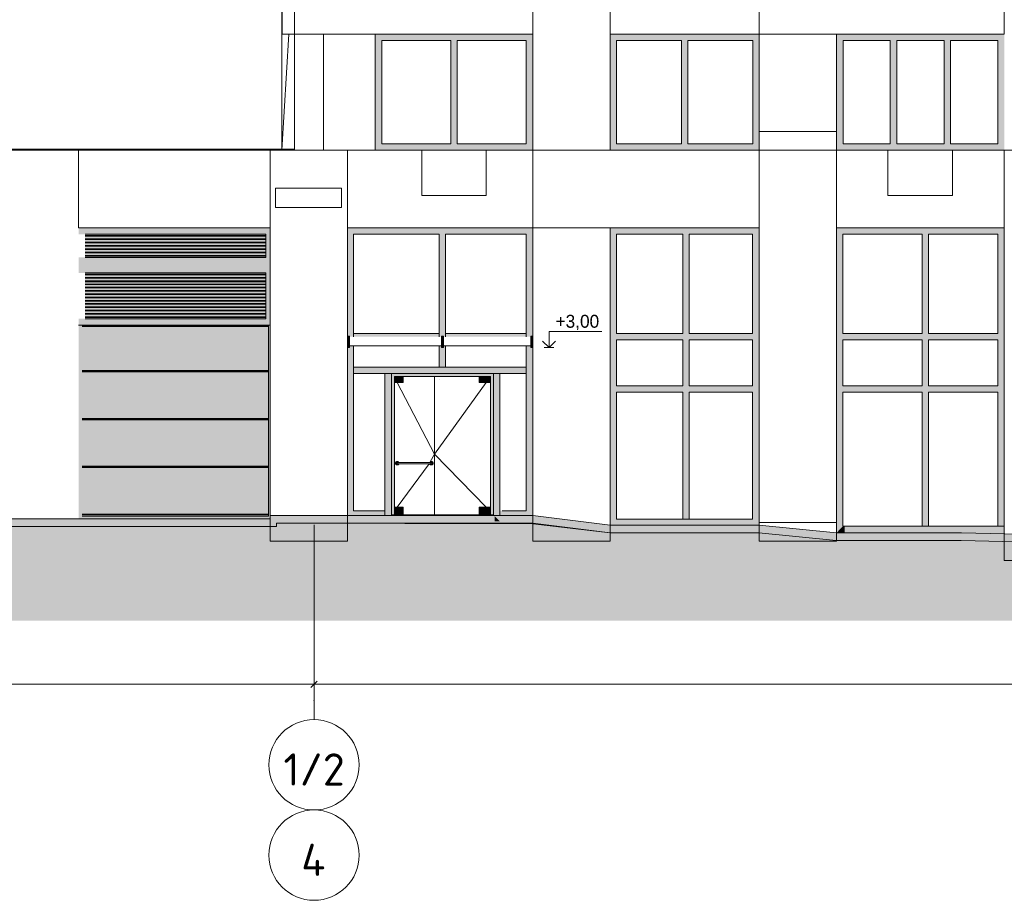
# Model space of a CAD drawing. Header units: millimetres. Extents: x -2957 to 750800, y -5565 to 168688.
# Tile 2 of 22: x 20364 to 35626, y -5565 to 8084. Entities that reach past the tile are written whole.
import ezdxf

# ---------------------------------------------------------------- set-up
doc = ezdxf.new("R2010")
doc.units = ezdxf.units.MM
doc.header["$MEASUREMENT"] = 0
doc.header["$XCLIPFRAME"] = 0
doc.linetypes.add('ACAD_ISO10W100', pattern=[18, 12, -3, 0, -3])
doc.linetypes.add('Штрихпунктирная', pattern=[6.702778, 3.527778, -1.763889, 0, -1.411111])
for name, color, linetype, lineweight in [('0_Ном._пера__1', 7, 'Continuous', 0), ('0_Ном._пера__120', 7, 'Continuous', 0), ('0_Ном._пера__141', 7, 'Continuous', 5), ('0_Ном._пера__19', 255, 'Continuous', 0), ('0_Ном._пера__2', 8, 'Continuous', 15), ('АР-1этаж_Ном._пера__1', 7, 'Continuous', 0), ('АР-Стены_внешние_.АР_Ном._пера__1', 7, 'Continuous', 0), ('АР-Чертеж-Размеры.АР_Ном._пера__1', 7, 'Continuous', 0)]:
    doc.layers.add(name, color=color, linetype=linetype, lineweight=lineweight)
for name, color, linetype, lineweight, true_color in [('0_Ном._пера__102', 7, 'Continuous', 5, 0xcccccc), ('0_Ном._пера__161', 7, 'Continuous', 13, 0x6a6a6a), ('АР-Стены_внешние_.АР_Ном._пера__161', 7, 'Continuous', 13, 0x6a6a6a)]:
    doc.layers.add(name, color=color, linetype=linetype, lineweight=lineweight, true_color=true_color)
doc.layers.add('АР-Чертеж-Размеры.АР', color=7, linetype='Continuous')
doc.styles.add('РЎР“Р•РќР•Р\xa0РР\xa0_РЎРўРР›Р¬_1', font='isocpeur.ttf')
doc.styles.add('РЎР“Р•РќР•Р\xa0РР\xa0_РЎРўРР›Р¬_2', font='GOST_Common.ttf')
doc.styles.add('РЎР“Р•РќР•Р\xa0РР\xa0_РЎРўРР›Р¬_3', font='GOTHIC.TTF')
doc.dimstyles.new('СГЕНЕРИР_СТИЛЬ__1', dxfattribs={"dimtxt": 400, "dimasz": 95, "dimexe": 0.18, "dimexo": 30000, "dimgap": 0, "dimtad": 1, "dimtih": 1, "dimtoh": 1, "dimlfac": 0.001, "dimzin": 0, "dimdsep": 46, "dimtxsty": 'РЎР“Р•РќР•Р\xa0РР\xa0_РЎРўРР›Р¬_2', "dimblk": 'ARROWHEAD_6', "dimblk1": 'ARROWHEAD_6', "dimblk2": 'ARROWHEAD_6', "dimcen": 0.09, "dimclrd": 7, "dimclre": 7, "dimclrt": 7, "dimadec": 0, "dimazin": 0, "dimtfac": 1, "dimtdec": 4, "dimtmove": 0, "dimatfit": 3, "dimfxl": 0, "dimtolj": 1, "dimtzin": 0, "dimarcsym": 0})
picture_1 = doc.add_image_def('image1.png', size_in_pixel=(882, 833))
picture_2 = doc.add_image_def('image2.png', size_in_pixel=(725, 814))
picture_3 = doc.add_image_def('image4.png', size_in_pixel=(734, 827))
picture_4 = doc.add_image_def('image5.png', size_in_pixel=(729, 823))

# ---------------------------------------------------------------- blocks, each defined once
blk = doc.blocks.new('*D2')
at = {"layer": 'АР-Чертеж-Размеры.АР_Ном._пера__1', "color": 7, "linetype": 'Continuous', "lineweight": 0}
for p, q in [((24927, -2735), (24927, -2123)), ((68847, -2735), (68847, -2123)), ((24852, -2216), (24927, -2216)), ((24977, -2166), (24877, -2266)), ((24927, -2216), (68847, -2216)), ((68897, -2166), (68797, -2266))]:
    blk.add_line(p, q, dxfattribs=at)
at = {"layer": 'АР-Чертеж-Размеры.АР_Ном._пера__1', "color": 7, "lineweight": 0, "insert": (46230, -2136), "char_height": 400, "attachment_point": 7, "style": 'РЎР“Р•РќР•Р\xa0РР\xa0_РЎРўРР›Р¬_2'}
blk.add_mtext('\\A1;{\\pql;\\fGOST Common|b0|i0|c204|p0;\\W1.000000;43,92}', dxfattribs=at)
blk = doc.blocks.new('ARROWHEAD_6')
at = {"color": 0, "linetype": 'Continuous', "lineweight": 0}
for p, q in [((0, 0), (-1, 0)), ((-0.5, -0.5), (0.5, 0.5))]:
    blk.add_line(p, q, dxfattribs=at)
blk = doc.blocks.new('*D6')
at = {"layer": 'АР-Чертеж-Размеры.АР_Ном._пера__1', "color": 7, "linetype": 'Continuous', "lineweight": 0}
for p, q in [((24927, -2310), (24927, 226)), ((12452, -2735), (12452, -2123)), ((12502, -2166), (12402, -2266)), ((12452, -2216), (24927, -2216)), ((24877, -2266), (24977, -2166)), ((24927, -2216), (25002, -2216))]:
    blk.add_line(p, q, dxfattribs=at)
at = {"layer": 'АР-Чертеж-Размеры.АР_Ном._пера__1', "color": 7, "lineweight": 0, "insert": (18073, -2136), "char_height": 400, "attachment_point": 7, "style": 'РЎР“Р•РќР•Р\xa0РР\xa0_РЎРўРР›Р¬_2'}
blk.add_mtext('\\A1;{\\pql;\\fGOST Common|b0|i0|c204|p0;\\W1.000000;12,48}', dxfattribs=at)
blk = doc.blocks.new('Линейный Размер_1_2', base_point=(28570, 3003))
at = {"layer": '0_Ном._пера__120', "color": 7, "linetype": 'Continuous', "lineweight": 0}
for p, q in [((28570, 3003), (28570, 3253)), ((28570, 3253), (29389, 3253)), ((28570, 3003), (28470, 3103)), ((28670, 3103), (28570, 3003)), ((28570, 3003), (28495, 3003)), ((28570, 3003), (28645, 3003))]:
    blk.add_line(p, q, dxfattribs=at)
at = {"layer": '0_Ном._пера__120', "color": 7, "lineweight": 0, "insert": (28670, 3273), "char_height": 200, "attachment_point": 7, "style": 'РЎР“Р•РќР•Р\xa0РР\xa0_РЎРўРР›Р¬_3'}
blk.add_mtext('\\A1;{\\pql;\\fCentury Gothic|b0|i0|c204|p0;\\W1.000000;+3,00}', dxfattribs=at)

msp = doc.modelspace()

# ---------------------------------------------------------------- hatches: boundary and pattern name
at = {"layer": '0_Ном._пера__1', "linetype": 'Continuous', "lineweight": 0}
msp.add_hatch(color=7, dxfattribs=at).paths.add_polyline_path([(72266.494, -900), (69306.024, -900), (68102.01, -850), (65826.06, -850), (61266.013, -700), (58817.624, -700), (57616.084, -650), (55116.034, -650), (46496.362, -200), (44809.438, -200), (42485.877, 0), (40542.313, 0), (34960.956, 130), (33025.749, 130), (31825.749, 249.966), (29515.484, 249.966), (28315.752, 399.957), (24246.425, 399.957), (24246.554, 350), (21142.335, 350), (17577.459, 350), (17577.459, 550), (13375.95, 550), (11939.362, 600), (11950.54, 900), (9010.063, 900), (9010.063, 1299.693), (5769.407, 1300), (5769.407, 1520), (3604.141, 1520), (2584.243, 1500), (-1426.912, 1600), (-2957.29, 1600), (-2957.29, 1480), (-1428.408, 1480), (2583.924, 1379.971), (3605.317, 1400), (5649.407, 1400), (5649.407, 1180.011), (8890.013, 1179.704), (8890.013, 780), (11819.362, 780), (11819.362, 484.104), (13373.862, 430), (17457.459, 430), (17457.459, 230), (21142.335, 230), (24344.494, 230), (24344.365, 279.957), (28315.737, 272.177), (29515.484, 129.966), (31819.766, 129.966), (33019.766, 10), (34959.559, 10), (40540.916, -120), (42480.722, -120), (44804.283, -320), (46493.232, -320), (55112.904, -770), (57616.084, -770), (58816.258, -820), (61264.04, -820), (65824.087, -970), (68099.519, -970), (69303.533, -1020), (72266.494, -1020)])
at = {"layer": '0_Ном._пера__161', "linetype": 'Continuous', "lineweight": 0, "true_color": 0x696969}
for points in [[(25875.997, 7759.999), (25975.975, 7759.999), (27045.975, 7759.999), (27145.975, 7759.999), (28215.975, 7759.999), (28315.763, 7759.999), (28315.763, 7860), (25875.997, 7859.999)], [(29515.99, 7760), (29615.99, 7760), (30620.987, 7760), (30720.987, 7760), (31725.985, 7760), (31825.984, 7760), (31825.984, 7860), (29515.99, 7860)], [(33125.985, 7760), (33859.325, 7760), (33959.325, 7760), (34692.666, 7760), (34792.666, 7760), (35526.007, 7760), (35626.007, 7760), (35626.007, 7860), (33025.985, 7860), (33025.985, 7760)], [(25875.997, 7760), (25875.997, 6160), (25975.975, 6160), (25975.975, 7760)], [(27145.975, 7760), (27045.975, 7760), (27045.975, 6160), (27145.975, 6160)], [(28215.975, 7760), (28215.975, 6159.999), (28315.763, 6159.999), (28315.763, 7760)], [(29615.99, 7760), (29515.99, 7760), (29515.99, 6160), (29615.99, 6160)], [(30720.987, 7760), (30620.987, 7760), (30620.987, 6160), (30720.987, 6160)], [(31825.984, 7760), (31725.985, 7760), (31725.985, 6160), (31825.983, 6160)], [(33125.985, 7760), (33025.985, 7760), (33025.985, 6160), (33125.985, 6160)], [(33959.325, 7760), (33859.325, 7760), (33859.325, 6160), (33959.325, 6160)], [(34792.666, 7760), (34692.666, 7760), (34692.666, 6160), (34792.666, 6160)], [(35526.007, 7760), (35526.007, 6160), (35626.007, 6160), (35626.007, 7760)], [(25875.997, 6159.999), (25875.997, 6060), (28315.763, 6060), (28315.763, 6159.999), (28215.975, 6159.999), (27145.975, 6159.999), (27045.975, 6159.999), (25975.975, 6159.999)], [(29515.99, 6160), (29515.99, 6060), (31825.983, 6060), (31825.983, 6160), (31725.985, 6160), (30720.987, 6160), (30620.987, 6160), (29615.99, 6160)], [(33025.985, 6160), (33025.985, 6060), (35626.007, 6060), (35626.007, 6160), (35526.007, 6160), (34792.666, 6160), (34692.666, 6160), (33959.325, 6160), (33859.325, 6160), (33125.985, 6160)], [(25540.188, 4860), (25446.157, 4860), (25446.157, 3177.762), (25475.703, 3177.762), (25475.703, 3176.913), (25475.703, 3169.164), (25540.188, 3169.164)], [(26614.145, 4860), (25540.188, 4860), (25540.188, 4760.353), (26614.145, 4760.353)], [(26614.145, 4860), (26614.145, 4760.353), (26966.488, 4760.353), (26966.488, 4860)], [(26966.488, 4760.353), (26866.488, 4760.353), (26866.488, 3169.164), (26901.488, 3169.164), (26901.488, 3178.23), (26931.488, 3178.23), (26931.488, 3169.164), (26966.488, 3169.164)], [(26966.488, 4860), (26966.488, 4760.353), (28215.752, 4760.353), (28215.752, 4860)], [(28215.752, 4860), (28215.752, 3169.164), (28291.722, 3169.164), (28291.722, 3177.159), (28291.722, 3177.762), (28315.752, 3177.762), (28315.752, 4860)], [(29515.484, 3178.115), (29515.483, 3169.517), (29617.517, 3169.517), (29617.517, 4859.999), (29515.484, 4859.999)], [(29617.517, 4759.999), (30641.474, 4759.999), (30641.474, 4859.999), (29617.517, 4859.999)], [(30741.474, 4860), (30641.474, 4860), (30641.474, 3169.517), (30641.474, 3122.568), (30741.474, 3122.568)], [(30741.474, 4759.999), (31725.539, 4759.999), (31725.539, 4859.999), (30741.474, 4859.999)], [(31725.539, 3222.567), (31803.426, 3222.567), (31825.539, 3222.567), (31825.539, 4860), (31725.539, 4860)], [(33025.626, 4860), (33025.626, 3169.831), (33055.626, 3169.831), (33125.626, 3169.831), (33125.626, 4860)], [(33125.626, 4860), (33125.626, 4760), (34350.675, 4760), (34350.675, 4860)], [(34350.675, 3169.831), (34350.675, 3122.568), (34450.675, 3122.568), (34450.675, 4860), (34350.675, 4860)], [(34450.675, 4760), (35625.749, 4760), (35625.749, 4860), (34450.675, 4860)], [(35525.749, 3222.568), (35625.749, 3222.568), (35625.749, 4760), (35525.749, 4760)], [(25540.188, 3222.567), (25540.188, 3169.164), (26614.145, 3169.164), (26614.145, 3222.567)], [(26614.145, 3222.567), (26614.145, 3169.164), (26866.488, 3169.164), (26866.488, 3222.567)], [(26966.488, 3222.567), (26966.488, 3169.164), (27844.145, 3169.164), (27844.145, 3222.567)], [(27844.145, 3222.567), (27844.145, 3169.164), (28215.752, 3169.164), (28215.752, 3222.567)], [(29617.517, 3222.567), (29617.517, 3122.568), (30641.474, 3122.568), (30641.474, 3222.567)], [(30741.474, 3222.567), (30741.474, 3122.568), (31725.539, 3122.568), (31725.539, 3222.567)], [(31725.539, 3222.567), (31725.539, 2361.035), (31825.539, 2361.035), (31825.539, 2714.127), (31825.539, 3222.567)], [(33125.626, 3222.568), (33125.626, 3122.568), (34350.675, 3122.568), (34350.675, 3222.568)], [(34450.675, 3222.568), (34450.675, 3122.568), (35626.134, 3122.568), (35626.134, 3222.568)], [(25476.157, 3177.762), (25446.157, 3177.762), (25446.157, 3169.032), (25446.157, 3036.526), (25476.157, 3036.526)], [(26901.488, 3178.23), (26901.488, 3036.526), (26931.488, 3036.526), (26931.488, 3178.23)], [(28285.752, 3177.762), (28285.752, 3036.526), (28315.752, 3036.526), (28315.752, 3155.82), (28315.752, 3177.762)], [(29515.484, 2361.035), (29617.517, 2361.035), (29617.517, 3169.517), (29515.484, 3169.517), (29515.484, 2714.127)], [(30641.474, 2739.359), (30641.474, 2411.035), (30741.474, 2411.035), (30741.474, 3122.568), (30641.474, 3122.568)], [(33025.626, 2714.441), (33025.626, 2646.314), (33125.626, 2646.314), (33125.626, 3172.568), (33025.626, 3172.568)], [(34350.675, 3122.568), (34350.675, 2411.349), (34450.675, 2411.349), (34450.675, 3122.568)], [(35625.749, 3122.568), (35525.749, 3122.568), (35525.749, 236.314), (35625.749, 236.314), (35625.749, 2714.441)], [(25446.157, 3002.695), (25476.157, 3002.695), (25476.157, 3036.526), (25446.157, 3036.526)], [(25476.157, 3002.695), (25446.157, 3002.695), (25446.157, 2361.035), (25540.188, 2361.035), (25540.188, 3027.927), (25476.157, 3027.927)], [(26866.488, 2699.957), (26966.379, 2699.957), (26966.488, 3027.927), (26931.488, 3027.927), (26931.488, 3002.695), (26901.488, 3002.695), (26901.488, 3027.927), (26866.488, 3027.927)], [(26901.488, 3002.695), (26931.488, 3002.695), (26931.488, 3036.526), (26901.488, 3036.526)], [(28291.722, 3027.927), (28215.752, 3027.927), (28215.752, 2361.035), (28315.752, 2361.035), (28315.752, 3002.695), (28291.722, 3002.695)], [(28285.752, 3002.695), (28315.752, 3002.695), (28315.752, 3036.526), (28285.752, 3036.526)], [(25540.188, 2599.957), (26966.488, 2599.957), (26966.488, 2699.957), (25540.188, 2699.957)], [(26126.488, 409.957), (26126.488, 2599.957), (26026.488, 2599.957), (26026.488, 409.957)], [(26126.488, 2599.957), (26171.488, 2554.957), (27661.488, 2554.957), (27706.488, 2599.957)], [(26126.488, 409.957), (26171.488, 409.957), (26171.488, 2554.957), (26126.488, 2599.957)], [(26966.488, 2599.957), (27844.145, 2599.957), (27844.145, 2699.957), (26966.488, 2699.957)], [(27706.488, 409.957), (27706.488, 2599.957), (27661.488, 2554.957), (27661.488, 409.957)], [(27725.451, 2599.957), (27706.488, 2599.957), (27706.488, 399.957), (27806.424, 399.957), (27806.424, 2599.957)], [(27844.145, 2699.957), (27844.145, 2599.957), (28215.752, 2599.957), (28215.752, 2699.957)], [(33125.626, 2646.314), (33025.626, 2646.314), (33025.626, 2361.349), (33125.626, 2311.349)], [(26171.488, 2554.957), (26171.488, 2459.957), (26308.988, 2459.957), (26308.988, 2554.957)], [(27486.488, 2459.957), (27661.488, 2459.957), (27661.488, 2554.957), (27486.488, 2554.957)], [(25446.157, 373.999), (25540.188, 473.999), (25540.188, 2361.035), (25446.157, 2361.035)], [(28315.752, 399.957), (28315.752, 2361.035), (28215.752, 2361.035), (28215.752, 473.999)], [(29517.517, 2361.035), (29517.517, 242.479), (29617.517, 342.479), (29617.517, 2361.035)], [(29617.517, 2311.035), (30741.474, 2311.035), (30741.474, 2411.035), (29617.517, 2411.035)], [(30741.474, 342.479), (30741.474, 2311.035), (30641.474, 2311.035), (30641.474, 342.479)], [(30741.474, 2311.035), (31725.539, 2311.035), (31725.539, 2411.035), (30741.474, 2411.035)], [(31825.539, 242.479), (31825.539, 2361.035), (31725.539, 2361.035), (31725.539, 342.479)], [(33125.626, 2311.349), (33025.626, 2361.349), (33025.749, 130), (33125.626, 236.314)], [(33125.626, 2411.349), (33125.626, 2311.349), (34350.675, 2311.349), (34350.675, 2411.349)], [(34350.675, 2311.349), (35525.749, 2311.349), (35525.749, 2411.349), (34350.675, 2411.349)], [(34450.675, 236.314), (34450.675, 2311.349), (34350.675, 2311.349), (34350.675, 236.314)], [(25446.202, 397.663), (26026.488, 392.878), (26026.488, 473.999), (25540.188, 473.999)], [(26171.488, 409.957), (26308.988, 409.957), (26308.988, 529.957), (26171.488, 529.957)], [(27486.488, 409.957), (27661.488, 409.957), (27661.488, 529.957), (27486.488, 529.957)], [(27806.424, 399.957), (28315.752, 399.957), (28215.752, 473.999), (27806.424, 473.999)], [(26026.488, 409.957), (26026.488, 399.957), (26495.451, 399.957), (26495.451, 409.957)], [(27706.488, 409.957), (26495.451, 409.957), (26495.451, 399.957), (27706.488, 399.957)], [(27716.488, 399.957), (27725.451, 390.994), (27725.451, 399.957)], [(27725.451, 390.994), (27725.451, 309.957), (27806.424, 309.957), (27806.424, 310.021)], [(29617.517, 342.479), (29517.517, 242.479), (30241.474, 242.479), (30241.474, 342.479)], [(30691.474, 342.479), (30241.474, 342.479), (30241.474, 242.479), (30691.474, 242.479)], [(30691.474, 342.479), (30691.474, 242.479), (31825.539, 242.479), (31725.539, 342.479)], [(33125.626, 236.314), (33025.749, 130), (33149.01, 130), (33149.01, 236.314)], [(33149.01, 130), (34379.01, 130), (34379.01, 236.314), (33149.01, 236.314)], [(34379.01, 236.314), (34379.01, 130), (34960.956, 130), (34960.956, 236.314)], [(34960.956, 236.314), (34960.956, 130), (35625.235, 114.528), (35625.749, 236.314)]]:
    msp.add_hatch(color=251, dxfattribs=at).paths.add_polyline_path(points)
at = {"layer": '0_Ном._пера__19', "linetype": 'Continuous', "lineweight": 0}
msp.add_hatch(color=255, dxfattribs=at).paths.add_polyline_path([(-1428.408, 1480), (-2957.29, 1480), (-2957.29, -1229.779), (72266.494, -1229.779), (72266.494, -1020), (69303.533, -1020), (68099.519, -970), (65824.087, -970), (61264.04, -820), (58816.258, -820), (57616.084, -770), (55112.904, -770), (46493.232, -320), (44804.283, -320), (42480.722, -120), (40540.916, -120), (34959.559, 10), (33019.766, 10), (31819.766, 129.966), (29515.484, 129.966), (28315.752, 279.957), (24344.365, 279.77), (24344.494, 230), (21142.335, 230), (17457.459, 230), (17457.459, 430), (13373.862, 430), (11819.362, 484.104), (11819.362, 780), (8890.013, 780), (8890.013, 1179.704), (5649.407, 1180.011), (5649.407, 1400), (3605.317, 1400), (2583.924, 1379.971)])
at = {"layer": 'АР-Стены_внешние_.АР_Ном._пера__161', "linetype": 'Continuous', "lineweight": 0, "true_color": 0x696969}
for points in [[(24178.168, 4760), (24246.426, 4760), (24246.426, 4860), (21278.168, 4860), (21278.168, 4760), (21378.168, 4760)], [(24178.168, 4760), (21378.168, 4760), (21378.168, 4739.26), (24178.168, 4739.26)], [(24178.168, 4399.648), (24246.426, 4399.648), (24246.426, 4760), (24178.168, 4760)], [(24178.168, 4729.26), (21378.168, 4729.26), (21378.168, 4687.782), (24178.168, 4687.782)], [(21378.168, 4677.782), (21378.168, 4636.303), (24178.168, 4636.303), (24178.168, 4677.782)], [(21378.168, 4584.824), (24178.168, 4584.824), (24178.168, 4626.303), (21378.168, 4626.303)], [(24178.168, 4574.824), (21378.168, 4574.824), (21378.168, 4533.345), (24178.168, 4533.345)], [(24178.168, 4523.345), (21378.168, 4523.345), (21378.168, 4481.866), (24178.168, 4481.866)], [(21378.168, 4430.387), (24178.168, 4430.387), (24178.168, 4471.866), (21378.168, 4471.866)], [(21378.168, 4399.648), (21278.168, 4399.648), (21278.168, 4260), (24246.426, 4260), (24246.426, 4399.648), (24178.168, 4399.648)], [(21378.168, 4420.387), (21378.168, 4399.648), (24178.168, 4399.648), (24178.168, 4420.387)], [(24178.168, 4160), (24246.426, 4160), (24246.426, 4260), (21278.168, 4260), (21278.168, 4160), (21378.168, 4160)], [(21378.168, 4160), (21378.168, 4139.643), (24178.168, 4139.643), (24178.168, 4160)], [(21378.168, 4088.929), (24178.168, 4088.929), (24178.168, 4129.643), (21378.168, 4129.643)], [(24178.168, 3450), (24246.426, 3450), (24246.426, 4160), (24178.168, 4160)], [(21378.168, 4038.214), (24178.168, 4038.214), (24178.168, 4078.929), (21378.168, 4078.929)], [(21378.168, 4019.119), (21378.168, 3987.5), (24178.168, 3987.5), (24178.168, 4019.119)], [(21378.168, 3936.786), (24178.168, 3936.786), (24178.168, 3977.5), (21378.168, 3977.5)], [(21378.168, 3886.071), (24178.168, 3886.071), (24178.168, 3926.786), (21378.168, 3926.786)], [(21378.168, 3835.357), (24178.168, 3835.357), (24178.168, 3876.071), (21378.168, 3876.071)], [(21378.168, 3784.643), (24178.168, 3784.643), (24178.168, 3825.357), (21378.168, 3825.357)], [(21378.168, 3733.929), (24178.168, 3733.929), (24178.168, 3774.643), (21378.168, 3774.643)], [(24178.168, 3723.929), (21378.168, 3723.929), (21378.168, 3683.214), (24178.168, 3683.214)], [(24178.168, 3673.214), (21378.168, 3673.214), (21378.168, 3632.5), (24178.168, 3632.5)], [(21378.168, 3622.5), (21378.168, 3581.786), (24178.168, 3581.786), (24178.168, 3622.5)], [(21378.168, 3531.071), (24178.168, 3531.071), (24178.168, 3571.786), (21378.168, 3571.786)], [(21378.168, 3480.357), (24178.168, 3480.357), (24178.168, 3521.071), (21378.168, 3521.071)], [(21378.168, 3450), (21278.168, 3450), (21278.168, 3350), (24246.426, 3350), (24246.426, 3450), (24178.168, 3450)], [(21378.168, 3450), (24178.168, 3450), (24178.168, 3470.357), (21378.168, 3470.357)], [(21278.167, 2150), (21333.168, 2150), (21333.168, 3337), (24223.168, 3337), (24223.168, 2150), (24246.425, 2150), (24246.426, 3350), (21278.168, 3350)], [(24223.168, 3327), (21333.168, 3327), (21333.168, 2645.523), (24223.168, 2645.523)], [(24223.168, 2625.523), (21333.168, 2625.523), (21333.168, 1904.398), (24223.168, 1904.398)], [(21333.168, 2150), (21278.168, 2150), (21278.168, 342.299), (24224.182, 350), (24246.425, 350), (24246.425, 2150), (24223.168, 2150), (24223.168, 389.648), (21333.168, 389.648)], [(24223.168, 1884.398), (21333.168, 1884.398), (21333.168, 1163.273), (24223.168, 1163.273)], [(24223.168, 1143.273), (21333.168, 1143.273), (21333.168, 422.148), (24223.168, 422.148)]]:
    msp.add_hatch(color=251, dxfattribs=at).paths.add_polyline_path(points)

# ---------------------------------------------------------------- linework, layer by layer
at = {"layer": '0_Ном._пера__1', "color": 7, "linetype": 'Continuous', "lineweight": 0}
for p, q in [((24534.27, 7860), (24425.394, 6060)), ((25875.988, 7859.999), (25875.988, 6059.999)), ((26595.75, 5359.999), (26595.75, 6059.999)), ((27595.75, 5359.999), (27595.75, 6059.999)), ((33820.781, 6059.999), (34820.781, 6059.999)), ((33820.781, 5359.999), (33820.781, 6059.999)), ((34820.781, 5359.999), (34820.781, 6059.999)), ((26595.75, 5359.999), (27595.75, 5359.999)), ((33820.781, 5359.999), (34820.781, 5359.999)), ((25540.188, 4760.353), (26614.145, 4760.353)), ((25540.188, 4760.353), (25540.188, 3172.567)), ((26614.145, 4760.353), (26866.488, 4760.353)), ((26866.488, 3222.567), (26866.488, 4760.353)), ((26966.488, 4760.353), (28215.752, 4760.353)), ((26966.488, 3222.567), (26966.488, 4760.353)), ((28215.752, 3222.567), (28215.752, 4760.353)), ((29617.517, 4759.999), (30641.474, 4759.999)), ((29617.517, 4759.999), (29617.517, 3222.567)), ((30641.474, 3222.567), (30641.474, 4759.999)), ((30741.474, 3222.567), (30741.474, 4759.999)), ((30741.474, 4759.999), (31725.539, 4759.999)), ((31725.539, 3222.567), (31725.539, 4759.999)), ((33125.626, 4760), (33125.626, 3222.568)), ((33125.626, 4760), (33149.01, 4760)), ((33149.01, 4760), (34350.675, 4760)), ((34350.675, 3222.568), (34350.675, 4760)), ((34450.675, 4760), (35525.749, 4760)), ((34450.675, 3222.568), (34450.675, 4760)), ((35525.749, 3222.568), (35525.749, 4760)), ((25540.188, 3222.567), (26614.145, 3222.567)), ((26614.145, 3222.567), (26866.488, 3222.567)), ((26866.488, 3169.164), (26866.488, 3222.567)), ((26966.488, 3222.567), (27844.145, 3222.567)), ((26966.488, 3169.164), (26966.488, 3222.567)), ((27844.145, 3222.567), (28215.752, 3222.567)), ((28215.752, 3172.567), (28215.752, 3222.567)), ((29617.517, 3222.567), (30641.474, 3222.567)), ((30741.474, 3222.567), (31725.539, 3222.567)), ((33125.626, 3222.568), (33149.01, 3222.568)), ((33149.01, 3222.568), (34350.675, 3222.568)), ((34450.675, 3222.568), (35525.749, 3222.568)), ((25476.157, 3177.762), (25446.157, 3177.762)), ((25476.157, 3177.762), (25476.157, 3036.526)), ((25540.188, 3172.567), (25540.188, 3169.164)), ((26901.488, 3036.526), (26901.488, 3178.23)), ((26931.488, 3178.23), (26901.488, 3178.23)), ((26931.488, 3178.23), (26931.488, 3036.526)), ((28215.752, 3169.164), (28215.752, 3172.567)), ((28285.752, 3036.526), (28285.752, 3177.762)), ((28315.752, 3177.762), (28285.752, 3177.762)), ((29617.517, 3122.568), (29617.517, 2411.035)), ((29617.517, 3122.568), (30641.474, 3122.568)), ((30641.474, 2411.035), (30641.474, 3122.568)), ((30741.474, 2411.035), (30741.474, 3122.568)), ((30741.474, 3122.568), (31725.539, 3122.568)), ((31725.539, 2411.035), (31725.539, 3122.568)), ((34350.675, 3122.568), (33125.626, 3122.568)), ((33125.626, 3122.568), (33125.626, 2411.349)), ((34350.675, 2646.314), (34350.675, 3122.568)), ((34450.675, 3122.568), (34450.675, 2646.314)), ((34450.675, 3122.568), (35525.749, 3122.568)), ((35525.749, 2646.314), (35525.749, 3122.568)), ((25476.157, 3036.526), (25446.157, 3036.526)), ((25476.157, 3002.695), (25446.157, 3002.695)), ((25476.157, 3036.526), (25476.157, 3002.695)), ((25540.188, 3027.927), (25540.188, 2411.035)), ((26866.488, 2699.957), (26866.488, 3027.927)), ((26901.488, 3002.695), (26901.488, 3036.526)), ((26931.488, 3036.526), (26901.488, 3036.526)), ((26931.488, 3002.695), (26901.488, 3002.695)), ((26931.488, 3036.526), (26931.488, 3002.695)), ((26966.488, 2699.957), (26966.488, 3027.927)), ((28215.752, 2411.035), (28215.752, 3027.927)), ((28285.752, 3002.695), (28285.752, 3036.526)), ((28315.752, 3036.526), (28285.752, 3036.526)), ((28315.752, 3002.695), (28285.752, 3002.695)), ((25540.188, 2699.957), (28215.752, 2699.957)), ((28215.752, 2599.957), (25540.188, 2599.957)), ((26026.488, 2599.957), (26026.488, 399.957)), ((26126.488, 2599.957), (26126.488, 409.957)), ((27706.488, 2599.957), (26126.488, 2599.957)), ((27706.488, 409.957), (27706.488, 2599.957)), ((27806.424, 399.957), (27806.424, 2599.957)), ((34350.675, 2411.349), (34350.675, 2646.314)), ((34450.675, 2646.314), (34450.675, 2739.673)), ((34450.675, 2411.349), (34450.675, 2646.314)), ((34450.675, 2646.314), (34450.675, 2411.349)), ((35525.749, 2411.349), (35525.749, 2646.314)), ((26171.488, 409.957), (26171.488, 2554.957)), ((26171.488, 2554.957), (27661.488, 2554.957)), ((26171.488, 2536.111), (26214.909, 2459.957)), ((26171.488, 2459.957), (26308.988, 2459.957)), ((26214.909, 2459.957), (26796.488, 1349.957)), ((26308.988, 2459.957), (26308.988, 2554.957)), ((26796.488, 2554.957), (26796.488, 409.957)), ((27592.804, 2459.957), (26796.488, 1349.957)), ((26866.283, 2501.035), (26866.488, 2501.035)), ((27486.488, 2459.957), (27486.488, 2554.957)), ((27661.488, 2459.957), (27486.488, 2459.957)), ((27661.488, 2547.935), (27592.804, 2459.957)), ((27661.488, 2554.957), (27661.488, 409.957)), ((25540.188, 2411.035), (25540.188, 2311.035)), ((25540.188, 2311.035), (25540.188, 473.999)), ((28215.752, 2311.035), (28215.752, 2411.035)), ((28215.752, 473.999), (28215.752, 2311.035)), ((29617.517, 2411.035), (30191.474, 2411.035)), ((29617.517, 2311.035), (29617.517, 342.479)), ((29617.517, 2311.035), (30291.474, 2311.035)), ((30191.474, 2411.035), (30291.474, 2411.035)), ((30291.474, 2411.035), (30641.474, 2411.035)), ((30641.474, 2311.035), (30291.474, 2311.035)), ((30641.474, 342.479), (30641.474, 2311.035)), ((30741.474, 2411.035), (31725.539, 2411.035)), ((30741.474, 2311.035), (30741.474, 342.479)), ((31725.539, 2311.035), (30741.474, 2311.035)), ((31725.539, 342.479), (31725.539, 2311.035)), ((33125.626, 2411.349), (33149.01, 2411.349)), ((33125.626, 2311.349), (33125.626, 236.314)), ((34350.675, 2311.349), (33125.626, 2311.349)), ((33149.01, 2411.349), (34350.675, 2411.349)), ((34350.675, 236.314), (34350.675, 2311.349)), ((34450.675, 2411.349), (34854.843, 2411.349)), ((34450.675, 2411.349), (34474.059, 2411.349)), ((34450.675, 2311.349), (35525.749, 2311.349)), ((34450.675, 236.314), (34450.675, 2311.349)), ((34474.059, 2411.349), (35525.749, 2411.349)), ((34854.843, 2411.349), (34954.843, 2411.349)), ((34954.843, 2411.349), (35525.749, 2411.349)), ((35525.749, 236.314), (35525.749, 2311.349)), ((26191.117, 1219.192), (26193.106, 1223.457)), ((26193.106, 1223.457), (26195.805, 1227.312)), ((26195.805, 1227.312), (26199.133, 1230.64)), ((26199.133, 1230.64), (26202.988, 1233.34)), ((26202.988, 1233.34), (26207.254, 1235.329)), ((26207.254, 1235.329), (26211.8, 1236.547)), ((26211.8, 1236.547), (26216.488, 1236.957)), ((26216.488, 1236.957), (26221.177, 1236.547)), ((26221.177, 1236.547), (26225.723, 1235.329)), ((26225.723, 1235.329), (26229.988, 1233.34)), ((26229.988, 1233.34), (26233.844, 1230.64)), ((26233.844, 1230.64), (26237.172, 1227.312)), ((26237.172, 1227.312), (26239.871, 1223.457)), ((26239.871, 1223.457), (26241.503, 1219.957)), ((26721.474, 1219.957), (26723.106, 1223.457)), ((26723.106, 1223.457), (26725.805, 1227.312)), ((26725.805, 1227.312), (26729.133, 1230.64)), ((26727.56, 1229.067), (26796.488, 1349.957)), ((26729.133, 1230.64), (26732.988, 1233.34)), ((26732.988, 1233.34), (26737.254, 1235.329)), ((26737.254, 1235.329), (26741.8, 1236.547)), ((26741.8, 1236.547), (26746.488, 1236.957)), ((26746.488, 1236.957), (26751.177, 1236.547)), ((26751.177, 1236.547), (26755.723, 1235.329)), ((26755.723, 1235.329), (26759.988, 1233.34)), ((26759.988, 1233.34), (26763.844, 1230.64)), ((26763.844, 1230.64), (26767.172, 1227.312)), ((26767.172, 1227.312), (26769.871, 1223.457)), ((26769.871, 1223.457), (26771.86, 1219.192)), ((27592.804, 529.957), (26796.488, 1349.957)), ((26189.488, 1209.957), (26189.899, 1214.646)), ((26189.899, 1205.269), (26189.488, 1209.957)), ((26189.899, 1214.646), (26191.117, 1219.192)), ((26191.117, 1200.723), (26189.899, 1205.269)), ((26193.106, 1196.457), (26191.117, 1200.723)), ((26195.805, 1192.602), (26193.106, 1196.457)), ((26199.133, 1189.274), (26195.805, 1192.602)), ((26202.988, 1186.574), (26199.133, 1189.274)), ((26207.254, 1184.585), (26202.988, 1186.574)), ((26206.64, 1211.694), (26206.488, 1209.957)), ((26206.488, 1209.957), (26206.64, 1208.221)), ((26207.091, 1213.377), (26206.64, 1211.694)), ((26206.64, 1208.221), (26207.091, 1206.537)), ((26207.828, 1214.957), (26207.091, 1213.377)), ((26207.091, 1206.537), (26207.828, 1204.957)), ((26211.8, 1183.367), (26207.254, 1184.585)), ((26208.828, 1216.385), (26207.828, 1214.957)), ((26207.828, 1204.957), (26208.828, 1203.529)), ((26210.061, 1217.617), (26208.828, 1216.385)), ((26208.828, 1203.529), (26210.061, 1202.297)), ((26211.488, 1218.617), (26210.061, 1217.617)), ((26210.061, 1202.297), (26211.488, 1201.297)), ((26213.068, 1219.354), (26211.488, 1218.617)), ((26211.488, 1201.297), (26213.068, 1200.56)), ((26216.488, 1182.957), (26211.8, 1183.367)), ((26214.752, 1219.805), (26213.068, 1219.354)), ((26213.068, 1200.56), (26214.752, 1200.109)), ((26216.488, 1219.957), (26214.752, 1219.805)), ((26214.752, 1200.109), (26216.488, 1199.957)), ((26214.909, 529.957), (26710.962, 1199.957)), ((26231.488, 1219.957), (26216.488, 1219.957)), ((26231.488, 1199.957), (26216.488, 1199.957)), ((26221.177, 1183.367), (26216.488, 1182.957)), ((26225.723, 1184.585), (26221.177, 1183.367)), ((26229.988, 1186.574), (26225.723, 1184.585)), ((26227.409, 1211.694), (26227.346, 1209.957)), ((26227.346, 1209.957), (26227.409, 1208.221)), ((26227.596, 1213.377), (26227.409, 1211.694)), ((26227.409, 1208.221), (26227.596, 1206.537)), ((26227.901, 1214.957), (26227.596, 1213.377)), ((26227.596, 1206.537), (26227.901, 1204.957)), ((26228.315, 1216.385), (26227.901, 1214.957)), ((26227.901, 1204.957), (26228.315, 1203.529)), ((26228.826, 1217.617), (26228.315, 1216.385)), ((26228.315, 1203.529), (26228.826, 1202.297)), ((26229.417, 1218.617), (26228.826, 1217.617)), ((26228.826, 1202.297), (26229.417, 1201.297)), ((26230.072, 1219.354), (26229.417, 1218.617)), ((26229.417, 1201.297), (26230.072, 1200.56)), ((26233.844, 1189.274), (26229.988, 1186.574)), ((26731.488, 1219.957), (26231.488, 1219.957)), ((26731.488, 1199.957), (26231.488, 1199.957)), ((26237.172, 1192.602), (26233.844, 1189.274)), ((26239.871, 1196.457), (26237.172, 1192.602)), ((26241.503, 1199.957), (26239.871, 1196.457)), ((26723.106, 1196.457), (26721.474, 1199.957)), ((26725.805, 1192.602), (26723.106, 1196.457)), ((26729.133, 1189.274), (26725.805, 1192.602)), ((26732.988, 1186.574), (26729.133, 1189.274)), ((26746.488, 1219.957), (26731.488, 1219.957)), ((26746.488, 1199.957), (26731.488, 1199.957)), ((26732.905, 1219.354), (26733.559, 1218.617)), ((26733.559, 1201.297), (26732.905, 1200.56)), ((26737.254, 1184.585), (26732.988, 1186.574)), ((26733.559, 1218.617), (26734.151, 1217.617)), ((26734.151, 1202.297), (26733.559, 1201.297)), ((26734.151, 1217.617), (26734.661, 1216.385)), ((26734.661, 1203.529), (26734.151, 1202.297)), ((26734.661, 1216.385), (26735.076, 1214.957)), ((26735.076, 1204.957), (26734.661, 1203.529)), ((26735.076, 1214.957), (26735.381, 1213.377)), ((26735.381, 1206.537), (26735.076, 1204.957)), ((26735.381, 1213.377), (26735.568, 1211.694)), ((26735.568, 1208.221), (26735.381, 1206.537)), ((26735.568, 1211.694), (26735.631, 1209.957)), ((26735.631, 1209.957), (26735.568, 1208.221)), ((26741.8, 1183.367), (26737.254, 1184.585)), ((26746.488, 1182.957), (26741.8, 1183.367)), ((26746.488, 1219.957), (26748.225, 1219.805)), ((26748.225, 1200.109), (26746.488, 1199.957)), ((26751.177, 1183.367), (26746.488, 1182.957)), ((26748.225, 1219.805), (26749.909, 1219.354)), ((26749.909, 1200.56), (26748.225, 1200.109)), ((26749.909, 1219.354), (26751.488, 1218.617)), ((26751.488, 1201.297), (26749.909, 1200.56)), ((26755.723, 1184.585), (26751.177, 1183.367)), ((26751.488, 1218.617), (26752.916, 1217.617)), ((26752.916, 1202.297), (26751.488, 1201.297)), ((26752.916, 1217.617), (26754.149, 1216.385)), ((26754.149, 1203.529), (26752.916, 1202.297)), ((26754.149, 1216.385), (26755.149, 1214.957)), ((26755.149, 1204.957), (26754.149, 1203.529)), ((26755.149, 1214.957), (26755.885, 1213.377)), ((26755.885, 1206.537), (26755.149, 1204.957)), ((26759.988, 1186.574), (26755.723, 1184.585)), ((26755.885, 1213.377), (26756.336, 1211.694)), ((26756.336, 1208.221), (26755.885, 1206.537)), ((26756.336, 1211.694), (26756.488, 1209.957)), ((26756.488, 1209.957), (26756.336, 1208.221)), ((26763.844, 1189.274), (26759.988, 1186.574)), ((26767.172, 1192.602), (26763.844, 1189.274)), ((26769.871, 1196.457), (26767.172, 1192.602)), ((26771.86, 1200.723), (26769.871, 1196.457)), ((26771.86, 1219.192), (26773.078, 1214.646)), ((26773.078, 1205.269), (26771.86, 1200.723)), ((26773.078, 1214.646), (26773.488, 1209.957)), ((26773.488, 1209.957), (26773.078, 1205.269)), ((25540.188, 473.999), (25585.188, 473.999)), ((25585.188, 473.999), (26026.488, 473.999)), ((26308.988, 529.957), (26171.488, 529.957)), ((26171.488, 453.803), (26214.909, 529.957)), ((26308.988, 409.957), (26308.988, 529.957)), ((27486.488, 409.957), (27486.488, 529.957)), ((27486.488, 529.957), (27661.488, 529.957)), ((27661.488, 441.98), (27592.804, 529.957)), ((27844.145, 473.999), (28215.752, 473.999)), ((26126.488, 409.957), (26171.488, 409.957)), ((26171.488, 409.957), (26495.451, 409.957)), ((26495.451, 409.957), (27661.488, 409.957)), ((27661.488, 409.957), (27706.488, 409.957)), ((29617.517, 342.479), (30191.474, 342.479)), ((30191.474, 342.479), (30291.474, 342.479)), ((30291.474, 342.479), (30336.474, 342.479)), ((30336.474, 342.479), (30691.474, 342.479)), ((30691.474, 342.479), (31680.539, 342.479)), ((31680.539, 342.479), (31725.539, 342.479)), ((33125.626, 236.314), (33170.626, 236.314)), ((33170.626, 236.314), (34379.01, 236.314)), ((34379.01, 236.314), (34809.843, 236.314)), ((34809.843, 236.314), (34854.843, 236.314)), ((34854.843, 236.314), (34904.843, 236.314)), ((34904.843, 236.314), (34954.843, 236.314)), ((34954.843, 236.314), (35625.749, 236.314))]:
    msp.add_line(p, q, dxfattribs=at)
at = {"layer": '0_Ном._пера__1', "color": 7, "linetype": 'ACAD_ISO10W100', "lineweight": 0}
msp.add_line((24926.827, 256.256), (24926.827, -2764.634), dxfattribs=at)
at = {"layer": '0_Ном._пера__1', "color": 7, "linetype": 'Continuous', "lineweight": 0}
for points in [[(24432.416, 9059.275), (24625.435, 9059.275), (24625.435, 7860), (24432.416, 7860)], [(24625.435, 9059.275), (28315.763, 9059.275), (28315.763, 7860), (24625.435, 7860)], [(29515.763, 6060), (28315.821, 6060), (28315.821, 9060), (29515.763, 9060)], [(29515.754, 9060), (31825.808, 9060), (31825.808, 7860), (29515.754, 7860)], [(31825.808, 9060), (35625.749, 9060), (35625.749, 7860), (31825.808, 7860)], [(24625.583, 7860), (25075.853, 7860), (25075.853, 6060), (24625.583, 6060)], [(33025.749, 6060), (31825.807, 6060), (31825.807, 7860), (33025.749, 7860)], [(12106.95, 6080), (24625.583, 6080), (24625.583, 6060), (12106.95, 6060)], [(21278.168, 6060), (24246.426, 6060), (24246.426, 4860), (21278.168, 4860)], [(24246.426, 6060), (25446.157, 6060), (25446.157, 0), (24246.426, 0)], [(25446.157, 6060), (28315.752, 6060), (28315.752, 4860), (25446.157, 4860)], [(28315.752, 6060), (31825.539, 6060), (31825.539, 4860), (28315.752, 4860)], [(33025.749, 0), (31825.807, 0), (31825.807, 6060), (33025.749, 6060)], [(33025.626, 6060), (35625.749, 6060), (35625.749, 4860), (33025.626, 4860)], [(36425.966, -298.035), (35625.749, -298.035), (35625.749, 6060), (36425.966, 6060)], [(28315.752, 4860), (29515.484, 4860), (29515.484, 249.966), (28315.752, 399.957)]]:
    msp.add_lwpolyline(points, close=True, dxfattribs=at)
for points in [[(-2957.29, 1600), (-1426.912, 1600), (2584.243, 1500), (3604.141, 1520), (5769.407, 1520), (5769.407, 1300), (9010.063, 1299.693), (9010.063, 900), (11950.54, 900), (11939.362, 600), (13375.95, 550), (17577.459, 550), (17577.459, 350), (21142.335, 350), (24246.554, 350), (24246.425, 399.957), (28315.752, 399.957), (29515.484, 249.966), (31825.749, 249.966), (33025.749, 130), (34960.956, 130), (40542.313, 0), (42485.877, 0), (44809.438, -200)], [(17457.459, 230), (21142.335, 230), (24344.494, 230), (24344.365, 279.957), (28315.752, 279.957), (29515.484, 129.966), (31819.766, 129.966), (33019.766, 10), (34959.559, 10), (40540.916, -120), (42480.722, -120), (44804.283, -320)]]:
    msp.add_lwpolyline(points, dxfattribs=at)
at = {"layer": '0_Ном._пера__1', "color": 7, "linetype": 'Continuous', "lineweight": 0, "flags": 128}
for points in [[(44809.438, -200), (42485.877, 0), (40542.313, 0), (34960.956, 130), (33025.749, 130), (31825.749, 249.966), (29515.484, 249.966), (28315.752, 399.957), (24246.425, 399.957), (24246.554, 350), (21142.335, 350), (17577.459, 350)], [(17457.459, 230), (21142.335, 230), (24344.494, 230), (24344.365, 279.957), (28315.737, 272.177), (29515.484, 129.966), (31819.766, 129.966), (33019.766, 10), (34959.559, 10), (40540.916, -120), (42480.722, -120), (44804.283, -320)]]:
    msp.add_lwpolyline(points, dxfattribs=at)
at = {"layer": '0_Ном._пера__1', "color": 7, "linetype": 'Continuous', "lineweight": 0}
for centre in [(24926.827, -3464.634), (24926.827, -4864.634)]:
    msp.add_circle(centre, 700, dxfattribs=at)
at = {"layer": '0_Ном._пера__1', "color": 7, "linetype": 'Штрихпунктирная', "lineweight": 0}
msp.add_point((24925.827, -2464.134), dxfattribs=at)
msp.add_point((24925.827, -2464.134), dxfattribs=at)
at = {"layer": '0_Ном._пера__102', "color": 254, "linetype": 'Continuous', "lineweight": 5, "true_color": 0xcccccc, "flags": 128}
msp.add_lwpolyline([(24330.787, 5472.579), (25353.096, 5472.611), (25353.105, 5172.611), (24330.796, 5172.579)], close=True, dxfattribs=at)
at = {"layer": '0_Ном._пера__120', "color": 7, "linetype": 'Continuous', "lineweight": 0}
for p, q in [((25975.975, 7760), (25975.975, 6160)), ((27045.975, 7760), (25975.975, 7760)), ((27045.975, 6160), (27045.975, 7760)), ((27145.975, 7760), (27145.975, 6160)), ((28215.975, 7760), (27145.975, 7760)), ((28215.975, 6160), (28215.975, 7760)), ((29615.99, 7760), (29615.99, 6160)), ((30620.987, 7760), (29615.99, 7760)), ((30620.987, 6160), (30620.987, 7760)), ((30720.987, 7760), (30720.987, 6160)), ((31725.985, 7760), (30720.987, 7760)), ((31725.985, 6160), (31725.985, 7760)), ((33125.985, 7760), (33125.985, 6160)), ((33859.325, 7760), (33125.985, 7760)), ((33859.325, 6160), (33859.325, 7760)), ((33959.325, 7760), (33959.325, 6160)), ((34692.666, 7760), (33959.325, 7760)), ((34692.666, 6160), (34692.666, 7760)), ((34792.666, 7760), (34792.666, 6160)), ((35526.007, 7760), (34792.666, 7760)), ((35526.007, 6160), (35526.007, 7760)), ((25975.975, 6160), (27045.975, 6160)), ((27145.975, 6160), (28215.975, 6160)), ((29615.99, 6160), (30620.987, 6160)), ((30720.987, 6160), (31725.985, 6160)), ((33125.985, 6160), (33859.325, 6160)), ((33959.325, 6160), (34692.666, 6160)), ((34792.666, 6160), (35526.007, 6160))]:
    msp.add_line(p, q, dxfattribs=at)
at = {"layer": '0_Ном._пера__120', "color": 7, "linetype": 'Continuous', "lineweight": 0, "flags": 128}
for points in [[(27045.975, 7760), (25975.975, 7760), (25975.975, 6160), (27045.975, 6160)], [(28215.975, 7760), (27145.975, 7760), (27145.975, 6160), (28215.975, 6160)], [(30620.988, 7760), (29615.99, 7760), (29615.99, 6160), (30620.988, 6160)], [(31725.985, 7760), (30720.988, 7760), (30720.988, 6160), (31725.985, 6160)]]:
    msp.add_lwpolyline(points, close=True, dxfattribs=at)
at = {"layer": '0_Ном._пера__2', "color": 8, "linetype": 'Continuous', "lineweight": 15}
for p, q in [((26901.488, 3027.927), (25475.703, 3027.927)), ((28285.752, 3027.927), (26931.488, 3027.927))]:
    msp.add_line(p, q, dxfattribs=at)
at = {"layer": 'АР-1этаж_Ном._пера__1', "color": 7, "linetype": 'Continuous', "lineweight": 0}
msp.add_line((21378.168, 4019.119), (24178.168, 4019.119), dxfattribs=at)
at = {"layer": 'АР-Стены_внешние_.АР_Ном._пера__1', "color": 7, "linetype": 'Continuous', "lineweight": 0}
for p, q in [((21378.168, 4760), (24178.168, 4760)), ((21378.168, 4739.26), (24178.168, 4739.26)), ((24178.168, 4760), (24178.168, 4399.648)), ((21378.168, 4729.26), (24178.168, 4729.26)), ((21378.168, 4687.782), (24178.168, 4687.782)), ((21378.168, 4677.782), (24178.168, 4677.782)), ((21378.168, 4636.303), (24178.168, 4636.303)), ((21378.168, 4626.303), (24178.168, 4626.303)), ((21378.168, 4584.824), (24178.168, 4584.824)), ((21378.168, 4574.824), (24178.168, 4574.824)), ((21378.168, 4533.345), (24178.168, 4533.345)), ((21378.168, 4523.345), (24178.168, 4523.345)), ((21378.168, 4481.866), (24178.168, 4481.866)), ((21378.168, 4471.866), (24178.168, 4471.866)), ((21378.168, 4430.387), (24178.168, 4430.387)), ((21378.168, 4420.387), (24178.168, 4420.387)), ((24178.168, 4399.648), (21378.168, 4399.648)), ((21378.168, 4160), (24178.168, 4160)), ((21378.168, 4139.643), (24178.168, 4139.643)), ((21378.168, 4129.643), (24178.168, 4129.643)), ((24178.168, 4160), (24178.168, 3450)), ((21378.168, 4088.929), (24178.168, 4088.929)), ((21378.168, 4078.929), (24178.168, 4078.929)), ((21378.168, 4038.214), (24178.168, 4038.214)), ((21378.168, 3987.5), (24178.168, 3987.5)), ((21378.168, 3977.5), (24178.168, 3977.5)), ((21378.168, 3936.786), (24178.168, 3936.786)), ((21378.168, 3926.786), (24178.168, 3926.786)), ((21378.168, 3886.071), (24178.168, 3886.071)), ((21378.168, 3876.071), (24178.168, 3876.071)), ((21378.168, 3835.357), (24178.168, 3835.357)), ((21378.168, 3825.357), (24178.168, 3825.357)), ((21378.168, 3784.643), (24178.168, 3784.643)), ((21378.168, 3774.643), (24178.168, 3774.643)), ((21378.168, 3733.929), (24178.168, 3733.929)), ((21378.168, 3723.929), (24178.168, 3723.929)), ((21378.168, 3683.214), (24178.168, 3683.214)), ((21378.168, 3673.214), (24178.168, 3673.214)), ((21378.168, 3632.5), (24178.168, 3632.5)), ((21378.168, 3622.5), (24178.168, 3622.5)), ((21378.168, 3581.786), (24178.168, 3581.786)), ((21378.168, 3571.786), (24178.168, 3571.786)), ((21378.168, 3531.071), (24178.168, 3531.071)), ((21378.168, 3521.071), (24178.168, 3521.071)), ((21378.168, 3480.357), (24178.168, 3480.357)), ((21378.168, 3470.357), (24178.168, 3470.357)), ((24178.168, 3450), (21378.168, 3450)), ((21278.168, 3350), (24246.426, 3350)), ((24223.168, 3337), (21333.168, 3337)), ((24223.168, 3327), (21333.168, 3327)), ((24223.168, 3337), (24223.168, 3327)), ((24223.168, 3327), (24223.168, 2645.523)), ((24223.168, 2645.523), (21333.168, 2645.523)), ((24223.168, 2635.523), (21333.168, 2635.523)), ((24223.168, 2625.523), (21333.168, 2625.523)), ((24223.168, 2645.523), (24223.168, 2635.523)), ((24223.168, 2635.523), (24223.168, 2625.523)), ((24223.168, 2625.523), (24223.168, 1904.398)), ((24223.168, 1904.398), (21333.168, 1904.398)), ((24223.168, 1894.398), (21333.168, 1894.398)), ((24223.168, 1884.398), (21333.168, 1884.398)), ((24223.168, 1904.398), (24223.168, 1894.398)), ((24223.168, 1894.398), (24223.168, 1884.398)), ((24223.168, 1884.398), (24223.168, 1163.273)), ((24223.168, 1163.273), (21333.168, 1163.273)), ((24223.168, 1153.273), (21333.168, 1153.273)), ((24223.168, 1143.273), (21333.168, 1143.273)), ((24223.168, 1163.273), (24223.168, 1153.273)), ((24223.168, 1153.273), (24223.168, 1143.273)), ((24223.168, 1143.273), (24223.168, 422.148)), ((24223.168, 422.148), (21333.168, 422.148)), ((24223.168, 412.148), (21333.168, 412.148)), ((24223.168, 389.648), (21333.168, 389.648)), ((24223.168, 422.148), (24223.168, 412.148)), ((24223.168, 412.148), (24223.168, 389.648))]:
    msp.add_line(p, q, dxfattribs=at)

# ---------------------------------------------------------------- block references
at = {"color": 7, "linetype": 'Continuous', "lineweight": 0}
msp.add_blockref('Линейный Размер_1_2', (28570.126, 3002.695), dxfattribs=at)

# ---------------------------------------------------------------- texts
at = {"layer": '0_Ном._пера__141', "color": 7, "linetype": 'Continuous', "lineweight": 5, "char_height": 500, "attachment_point": 7, "style": 'РЎР“Р•РќР•Р\xa0РР\xa0_РЎРўРР›Р¬_1'}
for s, insert in [('\\A1;{\\pql;\\fISOCPEUR|b0|i0|c204|p0;\\W1.000000;1/2}', (24451.988, -3787.214)), ('\\A1;{\\pql;\\fISOCPEUR|b0|i0|c204|p0;\\W1.000000;4}', (24728.117, -5187.215))]:
    msp.add_mtext(s, dxfattribs=dict(at, insert=insert))

# ---------------------------------------------------------------- dimensions: what is measured, and where the dimension line sits
at = {"layer": 'АР-Чертеж-Размеры.АР', "color": 7, "linetype": 'Continuous', "lineweight": 0}
for base, p1, p2, picture, middle in [((24926.827238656, -2216.27822144), (12451.827238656, -2764.6345869), (24926.827238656, 256.25611693), '*D6', (18743.237270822, -1936.278220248)), ((68846.585, -2216.278), (24926.827, -2764.634), (68846.585, -2764.634), '*D2', (46900.216, -1936.278))]:
    dim = msp.add_linear_dim(base=base, p1=p1, p2=p2, dimstyle='СГЕНЕРИР_СТИЛЬ__1', dxfattribs=at)
    dim.commit()
    dim.dimension.update_dxf_attribs({"geometry": picture, "text_midpoint": middle, "dimtype": 160})

# ---------------------------------------------------------------- pictures from other files: only their frames are drawn
at = {"linetype": 'Continuous', "lineweight": 0}
image = msp.add_image(picture_3, insert=(28315.763, 9060), size_in_units=(3889.909, 1200), rotation=180, dxfattribs=at)
image.set_boundary_path([(-0.5, -0.5), (733.5, 826.5)])
image = msp.add_image(picture_2, insert=(29515.763, 9060), size_in_units=(1200.002, 3000), rotation=180, dxfattribs=at)
image.set_boundary_path([(-0.5, -0.5), (724.5, 813.5)])
image = msp.add_image(picture_3, insert=(31826.018, 9060), size_in_units=(2310.255, 1200), rotation=180, dxfattribs=at)
image.set_boundary_path([(-0.5, -0.5), (733.5, 826.5)])
image = msp.add_image(picture_4, insert=(31826.018, 7860), size_in_units=(3799.731, 1200), dxfattribs=at)
image.set_boundary_path([(-0.5, -0.5), (728.5, 822.5)])
image = msp.add_image(picture_2, insert=(24625.853, 7860), size_in_units=(200.459, 1799.999), rotation=180, dxfattribs=at)
image.set_boundary_path([(-0.5, -0.5), (724.5, 813.5)])
image = msp.add_image(picture_2, insert=(25075.853, 7860), size_in_units=(450, 1800), rotation=180, dxfattribs=at)
image.set_boundary_path([(-0.5, -0.5), (724.5, 813.5)])
image = msp.add_image(picture_1, insert=(31826.018, 7860), size_in_units=(1199.731, 1800), rotation=0, dxfattribs=at)
image.dxf.v_pixel = (-3e-16, -2.1608644)
image.set_boundary_path([(-0.5, -0.5), (881.5, 832.5)])
image = msp.add_image(picture_1, insert=(31826.018, 6348.921), size_in_units=(1199.731, 6060), rotation=0, dxfattribs=at)
image.dxf.v_pixel = (-9e-16, -7.2749102)
image.set_boundary_path([(-0.5, -0.5), (881.5, 832.5)])
image = msp.add_image(picture_4, insert=(21278.168, 4860), size_in_units=(2968.258, 1200), dxfattribs=at)
image.set_boundary_path([(-0.5, -0.5), (728.5, 822.5)])
image = msp.add_image(picture_1, insert=(24246.426, 6060), size_in_units=(1199.731, 6060), rotation=0, dxfattribs=at)
image.dxf.v_pixel = (-9e-16, -7.2749102)
image.set_boundary_path([(-0.5, -0.5), (881.5, 832.5)])
image = msp.add_image(picture_3, insert=(28315.763, 6060), size_in_units=(2869.337, 1200), rotation=180, dxfattribs=at)
image.set_boundary_path([(-0.5, -0.5), (733.5, 826.5)])
image = msp.add_image(picture_4, insert=(28315.763, 4860), size_in_units=(3510.255, 1200), dxfattribs=at)
image.set_boundary_path([(-0.5, -0.5), (728.5, 822.5)])
image = msp.add_image(picture_4, insert=(33025.749, 4860), size_in_units=(2600.384, 1200), dxfattribs=at)
image.set_boundary_path([(-0.5, -0.5), (728.5, 822.5)])
image = msp.add_image(picture_1, insert=(28315.763, 4860), size_in_units=(1199.731, 4860), rotation=0, dxfattribs=at)
image.dxf.v_pixel = (-7e-16, -5.8343337)
image.set_boundary_path([(-0.5, -0.5), (881.5, 832.5)])

doc.saveas('drawing.dxf')
